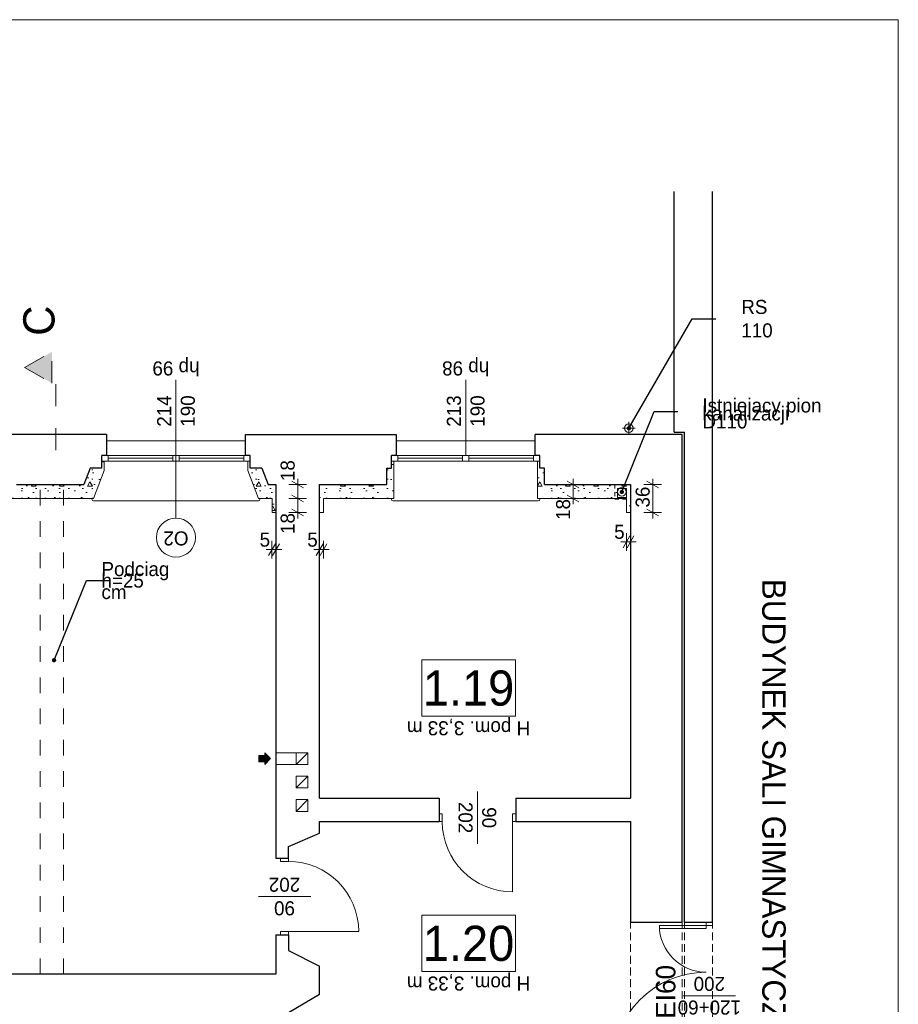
# Model space of a CAD drawing. Extents: x -145259 to -66341, y -2316 to 227384.
# Tile 66 of 141: x -81510 to -70259, y 94379 to 106984. Entities that reach past the tile are written whole.
import ezdxf

# ---------------------------------------------------------------- set-up
doc = ezdxf.new("R2010")
doc.units = 0
doc.header["$MEASUREMENT"] = 0
for name, pattern in [('Dashed', [564.444447, 282.222223, -282.222223]), ('Hidden Line', [100, 50, -50]), ('Krawędzie ukryte', [150, 100, -50]), ('Przerywana', [400, 200, -200])]:
    doc.linetypes.add(name, pattern=pattern)
for name, color, linetype in [('Arch ocieplenie', 7, 'Continuous'), ('Arch wymiary', 7, 'Continuous'), ('Arch ściany działowe', 7, 'Continuous')]:
    doc.layers.add(name, color=color, linetype=linetype)
for name, color, linetype, lineweight in [('Arch ocieplenie_Nr_Pióra__21', 7, 'Continuous', 13), ('Arch opisy okien_Nr_Pióra__21', 7, 'Continuous', 13), ('Arch opisy_Nr_Pióra__1', 7, 'Continuous', 25), ('Arch opisy_Nr_Pióra__21', 7, 'Continuous', 13), ('arch przekroje_Nr_Pióra__21', 7, 'Continuous', 13), ('arch przekroje_Nr_Pióra__5', 7, 'Continuous', 13), ('ARCH TABELA_Nr_Pióra__21', 7, 'Continuous', 13), ('Arch wymiary_Nr_Pióra__21', 7, 'Continuous', 13), ('Arch wymiary_Nr_Pióra__5', 7, 'Continuous', 13), ('Arch ściany działowe_Nr_Pióra__5', 7, 'Continuous', 13), ('Inwent kominy_Nr_Pióra__21', 7, 'Continuous', 13), ('INWENT ODWODNIENIE_Nr_Pióra__21', 7, 'Continuous', 13), ('INWENT OPISY_Nr_Pióra__21', 7, 'Continuous', 13), ('INWENT STROPY_Nr_Pióra__21', 7, 'Continuous', 13), ('INWENT. DRZWI_Nr_Pióra__21', 7, 'Continuous', 13), ('INWENT. OKNA_Nr_Pióra__21', 7, 'Continuous', 13), ('INWENT.ŚCIANY_Nr_Pióra__1', 7, 'Continuous', 25), ('INWENT.ŚCIANY_Nr_Pióra__21', 7, 'Continuous', 13)]:
    doc.layers.add(name, color=color, linetype=linetype, lineweight=lineweight)
doc.layers.add('INWENT kanalizacja_Nr_Pióra__118', color=7, linetype='Continuous', lineweight=13, true_color=0x573938)
doc.layers.add('INWENT.ŚCIANY_Nr_Pióra__2', color=7, linetype='Continuous', lineweight=13, true_color=0x7f7f7f)
doc.styles.add('GENERATED_STYLE_1', font='txt')
doc.styles.add('GENERATED_STYLE_4', font='txt')
doc.styles.add('GENERATED_STYLE_5', font='txt')
doc.styles.add('GENERATED_STYLE_6', font='txt')
doc.styles.add('GENERATED_STYLE_7', font='txt')
doc.styles.add('GENERATED_STYLE_8', font='txt')
doc.dimstyles.new('GENERATED_STYLE__1', dxfattribs={"dimtxt": 179.999995, "dimasz": 114, "dimexe": 0.18, "dimexo": 0, "dimgap": 0.09, "dimtad": 1, "dimdec": 0, "dimlfac": 0.1, "dimzin": 0, "dimdsep": 46, "dimtxsty": 'GENERATED_STYLE_1', "dimblk": 'ARROWHEAD_2', "dimblk1": 'ARROWHEAD_2', "dimblk2": 'ARROWHEAD_2', "dimcen": 0.09, "dimclrd": 7, "dimclre": 7, "dimclrt": 7, "dimazin": 0, "dimtfac": 1, "dimtdec": 4, "dimtmove": 0, "dimatfit": 3, "dimfxl": 0, "dimtolj": 1, "dimtzin": 0, "dimarcsym": 0})
doc.dimstyles.new('GENERATED_STYLE__2', dxfattribs={"dimtxt": 179.999995, "dimasz": 114, "dimexe": 0.18, "dimexo": 0, "dimgap": 0.09, "dimtad": 1, "dimtih": 1, "dimtoh": 1, "dimdec": 0, "dimlfac": 0.1, "dimzin": 0, "dimdsep": 46, "dimtxsty": 'GENERATED_STYLE_1', "dimblk": 'ARROWHEAD_2', "dimblk1": 'ARROWHEAD_2', "dimblk2": 'ARROWHEAD_2', "dimcen": 0.09, "dimclrd": 7, "dimclre": 7, "dimclrt": 7, "dimazin": 0, "dimtfac": 1, "dimtdec": 4, "dimtmove": 0, "dimatfit": 3, "dimfxl": 0, "dimtolj": 1, "dimtzin": 0, "dimarcsym": 0})
doc.dimstyles.new('GENERATED_STYLE__9', dxfattribs={"dimtxt": 0.18, "dimasz": 109.44, "dimexe": 0.18, "dimexo": 0.0625, "dimgap": 0.09, "dimtad": 0, "dimtih": 1, "dimtoh": 1, "dimdec": 4, "dimzin": 0, "dimdsep": 46, "dimcen": 0.09, "dimadec": 0, "dimazin": 0, "dimtfac": 1, "dimtdec": 4, "dimtmove": 0, "dimatfit": 3, "dimldrblk": 'ARROWHEAD_11', "dimfxl": 0, "dimtolj": 1, "dimtzin": 0, "dimarcsym": 0})
pattern_1 = [(0, (0, 0), (0, 623.5383), [60, -300]), (0, (180, 311.8), (0, 623.5383), [60, -300]), (60, (0, 0), (-540, 311.7692), [60, -300]), (60, (360, 0), (-540, 311.7692), [60, -300]), (120, (60, 0), (540, 311.7692), [60, -300]), (120, (420, 0), (540, 311.7692), [60, -300]), (0, (0, 60), (0, 120), [0, -120, 0, -180.00001]), (45, (60, 60), (-84.85282, 84.85282), [0, -90, 0, -150.00001])]

# ---------------------------------------------------------------- blocks, each defined once
blk = doc.blocks.new('Ściana_259', base_point=(-78229, 101034))
at = {"layer": 'Arch ocieplenie_Nr_Pióra__21', "linetype": 'Continuous'}
h = blk.add_hatch(dxfattribs=at)
h.set_pattern_fill('Structural_Concrete', color=256, style=0, pattern_type=2)
h.set_pattern_definition(pattern_1)
h.paths.add_polyline_path([(-78229, 101034), (-78329, 101034), (-78453, 100854), (-78279, 100854)], flags=0)
for p, q in [((-78229, 101034), (-78329, 101034)), ((-78453, 100854), (-78279, 100854))]:
    blk.add_line(p, q, dxfattribs=at)
blk = doc.blocks.new('Ściana_260', base_point=(-78329, 101034))
at = {"layer": 'Arch ocieplenie_Nr_Pióra__21', "linetype": 'Continuous'}
h = blk.add_hatch(dxfattribs=at)
h.set_pattern_fill('Structural_Concrete', color=256, style=0, pattern_type=2)
h.set_pattern_definition(pattern_1)
h.paths.add_polyline_path([(-78329, 101034), (-78409, 101244), (-78590, 101214), (-78453, 100854)], flags=0)
for p, q in [((-78329, 101034), (-78409, 101244)), ((-78590, 101214), (-78453, 100854))]:
    blk.add_line(p, q, dxfattribs=at)
blk = doc.blocks.new('Ściana_261', base_point=(-78409, 101244))
at = {"layer": 'Arch ocieplenie_Nr_Pióra__21', "linetype": 'Continuous'}
h = blk.add_hatch(dxfattribs=at)
h.set_pattern_fill('Structural_Concrete', color=256, style=0, pattern_type=2)
h.set_pattern_definition(pattern_1)
h.paths.add_polyline_path([(-78409, 101244), (-78559, 101244), (-78589, 101214), (-78590, 101214)], flags=0)
for p, q in [((-78409, 101244), (-78559, 101244)), ((-78589, 101214), (-78590, 101214))]:
    blk.add_line(p, q, dxfattribs=at)
blk = doc.blocks.new('Ściana_262', base_point=(-78559, 101244))
at = {"layer": 'Arch ocieplenie_Nr_Pióra__21', "linetype": 'Continuous'}
h = blk.add_hatch(dxfattribs=at)
h.set_pattern_fill('Structural_Concrete', color=256, style=0, pattern_type=2)
h.set_pattern_definition(pattern_1)
h.paths.add_polyline_path([(-78559, 101244), (-78559, 101334), (-78589, 101334), (-78589, 101214)], flags=0)
for p, q in [((-78559, 101334), (-78589, 101334)), ((-78589, 101334), (-78589, 101214)), ((-78559, 101244), (-78559, 101334))]:
    blk.add_line(p, q, dxfattribs=at)
blk = doc.blocks.new('Ściana_263', base_point=(-81119, 101034))
at = {"layer": 'Arch ocieplenie_Nr_Pióra__21', "linetype": 'Continuous'}
h = blk.add_hatch(dxfattribs=at)
h.set_pattern_fill('Structural_Concrete', color=256, style=0, pattern_type=2)
h.set_pattern_definition(pattern_1)
h.paths.add_polyline_path([(-81119, 100854), (-80565, 100854), (-80689, 101034), (-81119, 101034)], flags=0)
for p, q in [((-80689, 101034), (-81119, 101034)), ((-81119, 100854), (-80565, 100854))]:
    blk.add_line(p, q, dxfattribs=at)
blk = doc.blocks.new('Ściana_264', base_point=(-80689, 101034))
at = {"layer": 'Arch ocieplenie_Nr_Pióra__21', "linetype": 'Continuous'}
h = blk.add_hatch(dxfattribs=at)
h.set_pattern_fill('Structural_Concrete', color=256, style=0, pattern_type=2)
h.set_pattern_definition(pattern_1)
h.paths.add_polyline_path([(-80565, 100854), (-80428, 101214), (-80609, 101244), (-80689, 101034)], flags=0)
for p, q in [((-80609, 101244), (-80689, 101034)), ((-80565, 100854), (-80428, 101214))]:
    blk.add_line(p, q, dxfattribs=at)
blk = doc.blocks.new('Ściana_265', base_point=(-80609, 101244))
at = {"layer": 'Arch ocieplenie_Nr_Pióra__21', "linetype": 'Continuous'}
h = blk.add_hatch(dxfattribs=at)
h.set_pattern_fill('Structural_Concrete', color=256, style=0, pattern_type=2)
h.set_pattern_definition(pattern_1)
h.paths.add_polyline_path([(-80428, 101214), (-80429, 101214), (-80459, 101244), (-80609, 101244)], flags=0)
for p, q in [((-80459, 101244), (-80609, 101244)), ((-80428, 101214), (-80429, 101214))]:
    blk.add_line(p, q, dxfattribs=at)
blk = doc.blocks.new('Ściana_266', base_point=(-80459, 101244))
at = {"layer": 'Arch ocieplenie_Nr_Pióra__21', "linetype": 'Continuous'}
h = blk.add_hatch(dxfattribs=at)
h.set_pattern_fill('Structural_Concrete', color=256, style=0, pattern_type=2)
h.set_pattern_definition(pattern_1)
h.paths.add_polyline_path([(-80429, 101214), (-80429, 101334), (-80459, 101334), (-80459, 101244)], flags=0)
for p, q in [((-80429, 101334), (-80459, 101334)), ((-80459, 101334), (-80459, 101244)), ((-80429, 101214), (-80429, 101334))]:
    blk.add_line(p, q, dxfattribs=at)
blk = doc.blocks.new('Ściana_267', base_point=(-81119, 101034))
at = {"layer": 'Arch ocieplenie_Nr_Pióra__21', "linetype": 'Continuous'}
h = blk.add_hatch(dxfattribs=at)
h.set_pattern_fill('Structural_Concrete', color=256, style=0, pattern_type=2)
h.set_pattern_definition(pattern_1)
h.paths.add_polyline_path([(-81119, 101034), (-81549, 101034), (-81673, 100854), (-81119, 100854)], flags=0)
for p, q in [((-81119, 101034), (-81549, 101034)), ((-81673, 100854), (-81119, 100854))]:
    blk.add_line(p, q, dxfattribs=at)
blk = doc.blocks.new('Ściana_284', base_point=(-78229, 101034))
at = {"layer": 'Arch ocieplenie_Nr_Pióra__21', "linetype": 'Continuous'}
h = blk.add_hatch(dxfattribs=at)
h.set_pattern_fill('Structural_Concrete', color=256, style=0, pattern_type=2)
h.set_pattern_definition(pattern_1)
h.paths.add_polyline_path([(-78279, 100854), (-78279, 100674), (-78229, 100674), (-78229, 101034)], flags=0)
for p, q in [((-78229, 100674), (-78229, 101034)), ((-78279, 100854), (-78279, 100674)), ((-78279, 100674), (-78229, 100674))]:
    blk.add_line(p, q, dxfattribs=at)
blk = doc.blocks.new('Ściana_285', base_point=(-77669, 101034))
at = {"layer": 'Arch ocieplenie_Nr_Pióra__21', "linetype": 'Continuous'}
h = blk.add_hatch(dxfattribs=at)
h.set_pattern_fill('Structural_Concrete', color=256, style=0, pattern_type=2)
h.set_pattern_definition(pattern_1)
h.paths.add_polyline_path([(-77669, 101034), (-77669, 100674), (-77619, 100674), (-77619, 100854)], flags=0)
for p, q in [((-77669, 101034), (-77669, 100674)), ((-77619, 100674), (-77619, 100854)), ((-77669, 100674), (-77619, 100674))]:
    blk.add_line(p, q, dxfattribs=at)
blk = doc.blocks.new('Ściana_286', base_point=(-74849, 101244))
at = {"layer": 'Arch ocieplenie_Nr_Pióra__21', "linetype": 'Continuous'}
h = blk.add_hatch(dxfattribs=at)
h.set_pattern_fill('Structural_Concrete', color=256, style=0, pattern_type=2)
h.set_pattern_definition(pattern_1)
h.paths.add_polyline_path([(-74849, 101244), (-74849, 101334), (-74879, 101334), (-74879, 101244)], flags=0)
for p, q in [((-74849, 101334), (-74879, 101334)), ((-74879, 101334), (-74879, 101244)), ((-74849, 101244), (-74849, 101334))]:
    blk.add_line(p, q, dxfattribs=at)
blk = doc.blocks.new('Ściana_287', base_point=(-74849, 101034))
at = {"layer": 'Arch ocieplenie_Nr_Pióra__21', "linetype": 'Continuous'}
h = blk.add_hatch(dxfattribs=at)
h.set_pattern_fill('Structural_Concrete', color=256, style=0, pattern_type=2)
h.set_pattern_definition(pattern_1)
h.paths.add_polyline_path([(-74789, 101034), (-74789, 101244), (-74879, 101244), (-74879, 100854)], flags=0)
for p, q in [((-74879, 101244), (-74879, 100854)), ((-74789, 101244), (-74849, 101244)), ((-74789, 101034), (-74789, 101244))]:
    blk.add_line(p, q, dxfattribs=at)
blk = doc.blocks.new('Ściana_288', base_point=(-73854, 101034))
at = {"layer": 'Arch ocieplenie_Nr_Pióra__21', "linetype": 'Continuous'}
h = blk.add_hatch(dxfattribs=at)
h.set_pattern_fill('Structural_Concrete', color=256, style=0, pattern_type=2)
h.set_pattern_definition(pattern_1)
h.paths.add_polyline_path([(-73854, 101034), (-74789, 101034), (-74879, 100854), (-73854, 100854)], flags=0)
for p, q in [((-73854, 101034), (-74789, 101034)), ((-73854, 100854), (-73854, 100984)), ((-74879, 100854), (-73854, 100854))]:
    blk.add_line(p, q, dxfattribs=at)
blk = doc.blocks.new('Ściana_289', base_point=(-76749, 101244))
at = {"layer": 'Arch ocieplenie_Nr_Pióra__21', "linetype": 'Continuous'}
h = blk.add_hatch(dxfattribs=at)
h.set_pattern_fill('Structural_Concrete', color=256, style=0, pattern_type=2)
h.set_pattern_definition(pattern_1)
h.paths.add_polyline_path([(-76719, 101244), (-76719, 101334), (-76749, 101334), (-76749, 101244)], flags=0)
for p, q in [((-76719, 101334), (-76749, 101334)), ((-76749, 101334), (-76749, 101244)), ((-76719, 101244), (-76719, 101334))]:
    blk.add_line(p, q, dxfattribs=at)
blk = doc.blocks.new('Ściana_290', base_point=(-76749, 101034))
at = {"layer": 'Arch ocieplenie_Nr_Pióra__21', "linetype": 'Continuous'}
h = blk.add_hatch(dxfattribs=at)
h.set_pattern_fill('Structural_Concrete', color=256, style=0, pattern_type=2)
h.set_pattern_definition(pattern_1)
h.paths.add_polyline_path([(-76719, 100854), (-76719, 101244), (-76809, 101244), (-76809, 101034)], flags=0)
for p, q in [((-76749, 101244), (-76809, 101244)), ((-76809, 101244), (-76809, 101034)), ((-76719, 100854), (-76719, 101244))]:
    blk.add_line(p, q, dxfattribs=at)
blk = doc.blocks.new('Ściana_291', base_point=(-76749, 101034))
at = {"layer": 'Arch ocieplenie_Nr_Pióra__21', "linetype": 'Continuous'}
h = blk.add_hatch(dxfattribs=at)
h.set_pattern_fill('Structural_Concrete', color=256, style=0, pattern_type=2)
h.set_pattern_definition(pattern_1)
h.paths.add_polyline_path([(-76809, 101034), (-77669, 101034), (-77619, 100854), (-76719, 100854)], flags=0)
for p, q in [((-76809, 101034), (-77669, 101034)), ((-77619, 100854), (-76719, 100854))]:
    blk.add_line(p, q, dxfattribs=at)
blk = doc.blocks.new('Ściana_395', base_point=(-73689, 101034))
at = {"layer": 'Arch ocieplenie_Nr_Pióra__21', "linetype": 'Continuous'}
h = blk.add_hatch(dxfattribs=at)
h.set_pattern_fill('Structural_Concrete', color=256, style=0, pattern_type=2)
h.set_pattern_definition(pattern_1)
h.paths.add_polyline_path([(-73689, 101034), (-73854, 101034), (-73854, 100984), (-73739, 100984)], flags=0)
for p, q in [((-73689, 101034), (-73854, 101034)), ((-73854, 100984), (-73739, 100984))]:
    blk.add_line(p, q, dxfattribs=at)
blk = doc.blocks.new('Ściana_396', base_point=(-73689, 101034))
at = {"layer": 'Arch ocieplenie_Nr_Pióra__21', "linetype": 'Continuous'}
h = blk.add_hatch(dxfattribs=at)
h.set_pattern_fill('Structural_Concrete', color=256, style=0, pattern_type=2)
h.set_pattern_definition(pattern_1)
h.paths.add_polyline_path([(-73739, 100984), (-73739, 100674), (-73689, 100674), (-73689, 101034)], flags=0)
for p, q in [((-73739, 100984), (-73739, 100674)), ((-73689, 100674), (-73689, 101034)), ((-73739, 100674), (-73689, 100674))]:
    blk.add_line(p, q, dxfattribs=at)
blk = doc.blocks.new('Ściana_397', base_point=(-73739, 100854))
at = {"layer": 'Arch ściany działowe_Nr_Pióra__5', "linetype": 'Continuous'}
for p, q in [((-73739, 100866), (-73854, 100866)), ((-73854, 100866), (-73854, 100854)), ((-73854, 100854), (-73739, 100854)), ((-73739, 100854), (-73739, 100866))]:
    blk.add_line(p, q, dxfattribs=at)
blk = doc.blocks.new('*D1349')
at = {"layer": 'Arch wymiary_Nr_Pióra__5', "linetype": 'Continuous'}
for p, q in [((-73404, 101034), (-73404, 101107)), ((-73292, 101034), (-73517, 101034)), ((-73329, 100990), (-73479, 101077)), ((-73404, 100674), (-73404, 101034)), ((-73479, 100717), (-73329, 100630)), ((-73292, 100674), (-73517, 100674)), ((-73404, 100600), (-73404, 100674))]:
    blk.add_line(p, q, dxfattribs=at)
at = {"layer": 'Arch wymiary_Nr_Pióra__21', "insert": (-73440, 100738), "char_height": 180, "attachment_point": 7, "rotation": 90, "style": 'GENERATED_STYLE_1'}
blk.add_mtext('{36}', dxfattribs=at)
blk = doc.blocks.new('ARROWHEAD_2')
at = {"color": 0, "linetype": 'Continuous', "lineweight": 0}
for p, q in [((0, 0), (-1, 0)), ((-0.38, -0.66), (0.38, 0.66))]:
    blk.add_line(p, q, dxfattribs=at)
blk = doc.blocks.new('*D1350')
at = {"layer": 'Arch wymiary_Nr_Pióra__5', "linetype": 'Continuous'}
for p, q in [((-73782, 100224), (-73695, 100374)), ((-73739, 100186), (-73739, 100411)), ((-73645, 100374), (-73732, 100224)), ((-73689, 100186), (-73689, 100411)), ((-73812, 100299), (-73739, 100299)), ((-73739, 100299), (-73689, 100299)), ((-73689, 100299), (-73615, 100299))]:
    blk.add_line(p, q, dxfattribs=at)
at = {"layer": 'Arch wymiary_Nr_Pióra__21', "insert": (-73897, 100335), "char_height": 180, "attachment_point": 7, "style": 'GENERATED_STYLE_1'}
blk.add_mtext('{5}', dxfattribs=at)
blk = doc.blocks.new('*D1351')
at = {"layer": 'Arch wymiary_Nr_Pióra__5', "linetype": 'Continuous'}
for p, q in [((-74423, 101034), (-74423, 101107)), ((-74311, 101034), (-74536, 101034)), ((-74348, 100990), (-74498, 101077)), ((-74423, 100854), (-74423, 101034)), ((-74311, 100854), (-74536, 100854)), ((-74498, 100897), (-74348, 100810)), ((-74423, 100780), (-74423, 100854))]:
    blk.add_line(p, q, dxfattribs=at)
at = {"layer": 'Arch wymiary_Nr_Pióra__21', "insert": (-74459, 100580), "char_height": 180, "attachment_point": 7, "rotation": 90, "style": 'GENERATED_STYLE_1'}
blk.add_mtext('{18}', dxfattribs=at)
blk = doc.blocks.new('*D1352')
at = {"layer": 'Arch wymiary_Nr_Pióra__5', "linetype": 'Continuous'}
for p, q in [((-77838, 100854), (-78063, 100854)), ((-78025, 100897), (-77875, 100810)), ((-77950, 100674), (-77950, 100854)), ((-78025, 100717), (-77875, 100630)), ((-77838, 100674), (-78063, 100674)), ((-77950, 100600), (-77950, 100674))]:
    blk.add_line(p, q, dxfattribs=at)
at = {"layer": 'Arch wymiary_Nr_Pióra__21', "char_height": 180, "attachment_point": 7, "rotation": 90, "style": 'GENERATED_STYLE_1'}
for insert in [(-77986, 101077), (-77986, 100400)]:
    blk.add_mtext('{18}', dxfattribs=dict(at, insert=insert))
blk = doc.blocks.new('*D1353')
at = {"layer": 'Arch wymiary_Nr_Pióra__5', "linetype": 'Continuous'}
for p, q in [((-77950, 101034), (-77950, 101107)), ((-77838, 101034), (-78063, 101034)), ((-77875, 100990), (-78025, 101077)), ((-77950, 100854), (-77950, 101034)), ((-77838, 100854), (-78063, 100854)), ((-78025, 100897), (-77875, 100810))]:
    blk.add_line(p, q, dxfattribs=at)
at = {"layer": 'Arch wymiary_Nr_Pióra__21', "char_height": 180, "attachment_point": 7, "rotation": 90, "style": 'GENERATED_STYLE_1'}
for insert in [(-77986, 101077), (-77986, 100400)]:
    blk.add_mtext('{18}', dxfattribs=dict(at, insert=insert))
blk = doc.blocks.new('*D1356')
at = {"layer": 'Arch wymiary_Nr_Pióra__5', "linetype": 'Continuous'}
for p, q in [((-77712, 100124), (-77625, 100274)), ((-77669, 100086), (-77669, 100311)), ((-77575, 100274), (-77662, 100124)), ((-77619, 100086), (-77619, 100311)), ((-77742, 100199), (-77669, 100199)), ((-77669, 100199), (-77619, 100199)), ((-77619, 100199), (-77545, 100199))]:
    blk.add_line(p, q, dxfattribs=at)
at = {"layer": 'Arch wymiary_Nr_Pióra__21', "insert": (-77827, 100235), "char_height": 180, "attachment_point": 7, "style": 'GENERATED_STYLE_1'}
blk.add_mtext('{5}', dxfattribs=at)
blk = doc.blocks.new('*D1357')
at = {"layer": 'Arch wymiary_Nr_Pióra__5', "linetype": 'Continuous'}
for p, q in [((-78322, 100124), (-78235, 100274)), ((-78279, 100086), (-78279, 100311)), ((-78185, 100274), (-78272, 100124)), ((-78229, 100086), (-78229, 100311)), ((-78352, 100199), (-78279, 100199)), ((-78279, 100199), (-78229, 100199)), ((-78229, 100199), (-78155, 100199))]:
    blk.add_line(p, q, dxfattribs=at)
at = {"layer": 'Arch wymiary_Nr_Pióra__21', "insert": (-78437, 100235), "char_height": 180, "attachment_point": 7, "style": 'GENERATED_STYLE_1'}
blk.add_mtext('{5}', dxfattribs=at)
blk = doc.blocks.new('ARROWHEAD_11')
at = {"color": 0, "linetype": 'Continuous', "lineweight": 0}
blk.add_line((0, 0), (-1, 0), dxfattribs=at)
at = {"color": 0, "linetype": 'Continuous', "lineweight": 0, "const_width": 0.25, "flags": 128}
blk.add_lwpolyline([(-0.125, 0, 1), (0.125, 0, 1)], format="xyb", close=True, dxfattribs=at)

msp = doc.modelspace()

# ---------------------------------------------------------------- hatches: boundary and pattern name
at = {"layer": 'arch przekroje_Nr_Pióra__5', "linetype": 'Continuous'}
msp.add_hatch(color=256, dxfattribs=at).paths.add_polyline_path([(-81096.9, 102730.1), (-81096.9, 102330.1), (-81446.9, 102530.1)], flags=0)
at = {"layer": 'Inwent kominy_Nr_Pióra__21', "linetype": 'Continuous'}
msp.add_hatch(color=256, dxfattribs=at).paths.add_polyline_path([(-78368.7, 97448.6), (-78368.7, 97483.6), (-78448.7, 97483.6), (-78448.7, 97563.6), (-78368.7, 97563.6), (-78368.7, 97598.6), (-78298.7, 97523.6)], flags=0)

# ---------------------------------------------------------------- linework, layer by layer
at = {"layer": 'Arch opisy okien_Nr_Pióra__21', "linetype": 'Continuous'}
msp.add_circle((-79508.7, 100353.6), 250, dxfattribs=at)
at = {"layer": 'Arch opisy_Nr_Pióra__21', "linetype": 'Continuous'}
for p, q in [((-75162.4, 98788.6), (-76362.4, 98788.6)), ((-76362.4, 98788.6), (-76362.4, 98068.6)), ((-75162.4, 98068.6), (-75162.4, 98788.6)), ((-76362.4, 98068.6), (-75162.4, 98068.6)), ((-75162.4, 95520.5), (-76362.4, 95520.5)), ((-76362.4, 95520.5), (-76362.4, 94800.5)), ((-75162.4, 94800.5), (-75162.4, 95520.5)), ((-76362.4, 94800.5), (-75162.4, 94800.5))]:
    msp.add_line(p, q, dxfattribs=at)
at = {"layer": 'arch przekroje_Nr_Pióra__5', "linetype": 'Dashed'}
for p, q in [((-81446.9, 102530.1), (-81096.9, 102730.1)), ((-81096.9, 102330.1), (-81096.9, 102730.1)), ((-81446.9, 102530.1), (-81096.9, 102330.1)), ((-81046.9, 101472.1), (-81046.9, 102530.1))]:
    msp.add_line(p, q, dxfattribs=at)
at = {"layer": 'ARCH TABELA_Nr_Pióra__21', "linetype": 'Continuous'}
for p, q in [((-145258.7, 106983.6), (-70258.7, 106983.6)), ((-70258.7, 106983.6), (-70258.7, 77283.6))]:
    msp.add_line(p, q, dxfattribs=at)
at = {"layer": 'INWENT kanalizacja_Nr_Pióra__118', "linetype": 'Continuous'}
msp.add_circle((-73798.7, 100938.6), 55, dxfattribs=at)
at = {"layer": 'Inwent kominy_Nr_Pióra__21', "linetype": 'Continuous'}
for p, q in [((-78448.7, 97483.6), (-78448.7, 97563.6)), ((-78448.7, 97563.6), (-78368.7, 97563.6)), ((-78298.7, 97523.6), (-78368.7, 97598.6)), ((-78368.7, 97563.6), (-78368.7, 97598.6)), ((-77968.7, 97598.6), (-78228.7, 97598.6)), ((-77818.7, 97598.6), (-77968.7, 97598.6)), ((-77968.7, 97598.6), (-77968.7, 97448.6)), ((-77968.7, 97448.6), (-77818.7, 97598.6)), ((-77818.7, 97448.6), (-77818.7, 97598.6)), ((-78368.7, 97483.6), (-78448.7, 97483.6)), ((-78298.7, 97523.6), (-78368.7, 97448.6)), ((-78368.7, 97483.6), (-78368.7, 97448.6)), ((-77968.7, 97448.6), (-78228.7, 97448.6)), ((-77968.7, 97448.6), (-77818.7, 97448.6)), ((-77818.7, 97298.6), (-77968.7, 97298.6)), ((-77968.7, 97298.6), (-77968.7, 97148.6)), ((-77968.7, 97148.6), (-77818.7, 97298.6)), ((-77818.7, 97148.6), (-77818.7, 97298.6)), ((-77968.7, 97148.6), (-77818.7, 97148.6)), ((-77818.7, 96998.6), (-77968.7, 96998.6)), ((-77968.7, 96998.6), (-77968.7, 96848.6)), ((-77968.7, 96848.6), (-77818.7, 96998.6)), ((-77818.7, 96848.6), (-77818.7, 96998.6)), ((-77968.7, 96848.6), (-77818.7, 96848.6))]:
    msp.add_line(p, q, dxfattribs=at)
at = {"layer": 'INWENT ODWODNIENIE_Nr_Pióra__21', "linetype": 'Continuous'}
for p, q in [((-73628.7, 101753.6), (-73788.7, 101753.6)), ((-73708.7, 101673.6), (-73708.7, 101833.6))]:
    msp.add_line(p, q, dxfattribs=at)
msp.add_circle((-73708.7, 101753.6), 55, dxfattribs=at)
at = {"layer": 'INWENT OPISY_Nr_Pióra__21', "linetype": 'Continuous'}
for p, q in [((-79508.7, 100603.6), (-79508.7, 102373.6)), ((-75798.7, 101403.6), (-75798.7, 102373.6)), ((-75648.7, 96433.6), (-75648.7, 97103.6)), ((-77783.7, 95758.6), (-78453.7, 95758.6)), ((-72343.7, 94488.6), (-73013.7, 94488.6))]:
    msp.add_line(p, q, dxfattribs=at)
at = {"layer": 'INWENT STROPY_Nr_Pióra__21', "linetype": 'Przerywana'}
for p, q in [((-81248.7, 94763.6), (-81248.7, 101033.6)), ((-80948.7, 94763.6), (-80948.7, 101033.6))]:
    msp.add_line(p, q, dxfattribs=at)
at = {"layer": 'INWENT. DRZWI_Nr_Pióra__21', "linetype": 'Continuous'}
for p, q in [((-76098.7, 96818.6), (-76138.7, 96818.6)), ((-76098.7, 96718.6), (-76098.7, 96818.6)), ((-75198.7, 96718.6), (-75198.7, 96818.6)), ((-75198.7, 96818.6), (-75158.7, 96818.6)), ((-76098.7, 96718.6), (-76138.7, 96718.6)), ((-75198.7, 96718.6), (-75198.7, 95818.6)), ((-75198.7, 96718.6), (-75158.7, 96718.6)), ((-78168.7, 96208.6), (-78168.7, 96248.6)), ((-78068.7, 96208.6), (-78168.7, 96208.6)), ((-78068.7, 96208.6), (-78068.7, 96248.6)), ((-72718.7, 95388.6), (-72718.7, 95428.6)), ((-72638.7, 95388.6), (-72638.7, 95428.6)), ((-78068.7, 95308.6), (-78168.7, 95308.6)), ((-78168.7, 95308.6), (-78168.7, 95268.6)), ((-78068.7, 95308.6), (-77168.7, 95308.6)), ((-78068.7, 95308.6), (-78068.7, 95268.6)), ((-72718.7, 95388.6), (-73318.7, 95388.6)), ((-73318.7, 95388.6), (-73318.7, 95348.6)), ((-73318.7, 95348.6), (-72718.7, 95348.6)), ((-72718.7, 95348.6), (-72718.7, 95388.6)), ((-72718.7, 95388.6), (-72638.7, 95388.6))]:
    msp.add_line(p, q, dxfattribs=at)
for centre, radius, start, end in [((-75198.7, 96718.6), 900, 180, 270), ((-78068.7, 95308.6), 900, 0, 90), ((-72718.7, 95388.6), 600, 180, 270), ((-72718.7, 93588.6), 1200, 90, 180)]:
    msp.add_arc(centre, radius, start, end, dxfattribs=at)
at = {"layer": 'INWENT. OKNA_Nr_Pióra__21', "linetype": 'Continuous'}
for p, q in [((-80458.7, 101403.6), (-78558.7, 101403.6)), ((-80378.7, 101333.6), (-80378.7, 101403.6)), ((-79548.7, 101368.6), (-80378.7, 101368.6)), ((-79548.7, 101333.6), (-79548.7, 101403.6)), ((-79468.7, 101333.6), (-79468.7, 101403.6)), ((-78638.7, 101368.6), (-79468.7, 101368.6)), ((-78638.7, 101333.6), (-78638.7, 101403.6)), ((-76748.7, 101403.6), (-74848.7, 101403.6)), ((-76668.7, 101333.6), (-76668.7, 101403.6)), ((-75838.7, 101368.6), (-76668.7, 101368.6)), ((-75838.7, 101333.6), (-75838.7, 101403.6)), ((-75758.7, 101333.6), (-75758.7, 101403.6)), ((-74928.7, 101368.6), (-75758.7, 101368.6)), ((-74928.7, 101333.6), (-74928.7, 101403.6)), ((-78558.7, 101333.6), (-80458.7, 101333.6)), ((-74848.7, 101333.6), (-76748.7, 101333.6)), ((-80584.7, 100843.6), (-80584.7, 100853.6)), ((-78432.8, 100843.6), (-78432.8, 100853.6)), ((-76748.7, 100843.6), (-76748.7, 100853.6)), ((-74848.7, 100843.6), (-74848.7, 100853.6)), ((-80564.7, 100823.6), (-78452.8, 100823.6)), ((-76728.7, 100823.6), (-74868.7, 100823.6))]:
    msp.add_line(p, q, dxfattribs=at)
for centre, start, end in [((-80564.7, 100843.6), 180, 270), ((-78452.8, 100843.6), 270, 0), ((-76728.7, 100843.6), 180, 270), ((-74868.7, 100843.6), 270, 0)]:
    msp.add_arc(centre, 20, start, end, dxfattribs=at)
at = {"layer": 'INWENT.ŚCIANY_Nr_Pióra__1', "linetype": 'Continuous'}
for p, q in [((-73128.7, 101703.6), (-73128.7, 104783.9)), ((-72638.7, 95428.6), (-72638.7, 104783.9)), ((-80398.7, 101673.6), (-81838.7, 101673.6)), ((-80398.7, 101673.6), (-80398.7, 101403.6)), ((-78618.7, 101403.6), (-78618.7, 101673.6)), ((-78618.7, 101673.6), (-76688.7, 101673.6)), ((-76688.7, 101673.6), (-76688.7, 101403.6)), ((-74908.7, 101403.6), (-74908.7, 101673.6)), ((-73028.7, 101673.6), (-74908.7, 101673.6)), ((-73128.7, 101703.6), (-72998.7, 101703.6)), ((-73028.7, 95428.6), (-73028.7, 101673.6)), ((-72998.7, 95428.6), (-72998.7, 101703.6)), ((-80458.7, 101243.6), (-80458.7, 101403.6)), ((-80398.7, 101403.6), (-80458.7, 101403.6)), ((-78558.7, 101403.6), (-78618.7, 101403.6)), ((-78558.7, 101243.6), (-78558.7, 101403.6)), ((-76748.7, 101243.6), (-76748.7, 101403.6)), ((-76688.7, 101403.6), (-76748.7, 101403.6)), ((-74848.7, 101403.6), (-74908.7, 101403.6)), ((-74848.7, 101243.6), (-74848.7, 101403.6)), ((-80608.7, 101243.6), (-80688.7, 101033.6)), ((-80458.7, 101243.6), (-80608.7, 101243.6)), ((-78408.7, 101243.6), (-78558.7, 101243.6)), ((-78408.7, 101243.6), (-78328.7, 101033.6)), ((-76808.7, 101033.6), (-76808.7, 101243.6)), ((-76808.7, 101243.6), (-76748.7, 101243.6)), ((-74788.7, 101243.6), (-74848.7, 101243.6)), ((-74788.7, 101033.6), (-74788.7, 101243.6)), ((-81548.7, 101033.6), (-80688.7, 101033.6)), ((-78328.7, 101033.6), (-78228.7, 101033.6)), ((-78228.7, 101033.6), (-78228.7, 96248.6)), ((-77668.7, 97018.6), (-77668.7, 101033.6)), ((-77668.7, 101033.6), (-76808.7, 101033.6)), ((-74788.7, 101033.6), (-73688.7, 101033.6)), ((-73688.7, 101033.6), (-73688.7, 97018.6)), ((-77668.7, 97018.6), (-76138.7, 97018.6)), ((-76138.7, 97018.6), (-76138.7, 96718.6)), ((-75158.7, 97018.6), (-75158.7, 96718.6)), ((-75158.7, 97018.6), (-73688.7, 97018.6)), ((-77668.7, 96568.6), (-77668.7, 96718.6)), ((-77668.7, 96718.6), (-76138.7, 96718.6)), ((-75158.7, 96718.6), (-73688.7, 96718.6)), ((-73688.7, 96718.6), (-73688.7, 95428.6)), ((-78068.7, 96398.6), (-77668.7, 96568.6)), ((-78068.7, 96248.6), (-78068.7, 96398.6)), ((-78228.7, 96248.6), (-78068.7, 96248.6)), ((-73688.7, 95428.6), (-73028.7, 95428.6)), ((-72998.7, 95428.6), (-72638.7, 95428.6)), ((-78228.7, 95268.6), (-78068.7, 95268.6)), ((-78228.7, 95268.6), (-78228.7, 94763.6)), ((-78068.7, 95268.6), (-78068.7, 95068.6)), ((-78068.7, 95068.6), (-77668.7, 94868.6)), ((-77668.7, 94508.6), (-77668.7, 94868.6)), ((-78228.7, 94763.6), (-85928.7, 94763.6)), ((-78068.7, 94273.6), (-77668.7, 94508.6))]:
    msp.add_line(p, q, dxfattribs=at)
at = {"layer": 'INWENT.ŚCIANY_Nr_Pióra__2', "linetype": 'Hidden Line'}
for p, q in [((-73888.7, 101033.6), (-73888.7, 100843.6)), ((-73888.7, 100843.6), (-73688.7, 100843.6))]:
    msp.add_line(p, q, dxfattribs=at)
at = {"layer": 'INWENT.ŚCIANY_Nr_Pióra__21', "linetype": 'Continuous'}
for p, q in [((-78618.7, 101593.6), (-80398.7, 101593.6)), ((-74908.7, 101593.6), (-76688.7, 101593.6))]:
    msp.add_line(p, q, dxfattribs=at)
at = {"layer": 'INWENT.ŚCIANY_Nr_Pióra__21', "linetype": 'Krawędzie ukryte'}
for p, q in [((-73688.7, 93548.6), (-73688.7, 95428.6)), ((-73028.7, 93548.6), (-73028.7, 95428.6)), ((-72998.7, 93548.6), (-72998.7, 95428.6)), ((-72638.7, 93548.6), (-72638.7, 95428.6))]:
    msp.add_line(p, q, dxfattribs=at)

# ---------------------------------------------------------------- block references
at = {"layer": 'Arch ocieplenie'}
for name, p in [('Ściana_264', (-80688.7, 101033.6)), ('Ściana_265', (-80608.7, 101243.6)), ('Ściana_266', (-80458.7, 101243.6)), ('Ściana_260', (-78328.7, 101033.6)), ('Ściana_261', (-78408.7, 101243.6)), ('Ściana_262', (-78558.7, 101243.6)), ('Ściana_290', (-76748.7, 101033.6)), ('Ściana_289', (-76748.7, 101243.6)), ('Ściana_286', (-74848.7, 101243.6)), ('Ściana_287', (-74848.7, 101033.6)), ('Ściana_267', (-81118.7, 101033.6)), ('Ściana_263', (-81118.7, 101033.6)), ('Ściana_259', (-78228.7, 101033.6)), ('Ściana_284', (-78228.7, 101033.6)), ('Ściana_285', (-77668.7, 101033.6)), ('Ściana_291', (-76748.7, 101033.6)), ('Ściana_288', (-73853.7, 101033.6)), ('Ściana_395', (-73688.7, 101033.6)), ('Ściana_396', (-73688.7, 101033.6))]:
    msp.add_blockref(name, p, dxfattribs=at)
at = {"layer": 'Arch ściany działowe'}
msp.add_blockref('Ściana_397', (-73738.7, 100853.6), dxfattribs=at)

# ---------------------------------------------------------------- texts
at = {"layer": 'Arch opisy okien_Nr_Pióra__21', "linetype": 'Continuous', "insert": (-79508.7, 100253.3), "char_height": 180, "attachment_point": 2, "rotation": 180, "style": 'GENERATED_STYLE_8'}
msp.add_mtext('{O2}', dxfattribs=at)
at = {"layer": 'Arch opisy_Nr_Pióra__1', "linetype": 'Continuous', "insert": (-71701.6, 96615.1), "char_height": 300, "attachment_point": 2, "rotation": 270, "style": 'GENERATED_STYLE_7'}
msp.add_mtext('{BUDYNEK SALI GIMNASTYCZNEJ}', dxfattribs=at)
at = {"layer": 'Arch opisy_Nr_Pióra__1', "linetype": 'Continuous', "char_height": 450, "attachment_point": 8, "style": 'GENERATED_STYLE_5'}
for s, insert in [('{1.19}', (-75762.4, 98195.7)), ('{1.20}', (-75762.4, 94927.9))]:
    msp.add_mtext(s, dxfattribs=dict(at, insert=insert))
at = {"layer": 'arch przekroje_Nr_Pióra__21', "linetype": 'Continuous', "insert": (-81464.1, 103130.1), "char_height": 400, "attachment_point": 2, "rotation": 90, "style": 'GENERATED_STYLE_8'}
msp.add_mtext('{C}', dxfattribs=at)
at = {"layer": 'INWENT OPISY_Nr_Pióra__21', "linetype": 'Continuous', "insert": (-72269.3, 103155.2), "char_height": 180, "width": 692.895, "attachment_point": 4, "style": 'GENERATED_STYLE_6'}
msp.add_mtext('{RS 110}', dxfattribs=at)
at = {"layer": 'INWENT OPISY_Nr_Pióra__21', "linetype": 'Continuous', "attachment_point": 2, "style": 'GENERATED_STYLE_7'}
for s, insert, char_height, rotation in [('{hp 99}', (-79508.7, 102429.3), 180, 180), ('{hp 98}', (-75798.7, 102429.3), 180, 180), ('{H pom. 3,33 m}', (-75762.4, 97822.7), 180, 180), ('{H pom. 3,33 m}', (-75762.4, 94554.6), 180, 180), ('{EI60}', (-73363.2, 94538.6), 250, 90)]:
    msp.add_mtext(s, dxfattribs=dict(at, insert=insert, char_height=char_height, rotation=rotation))
at = {"layer": 'INWENT OPISY_Nr_Pióra__21', "linetype": 'Continuous', "char_height": 180, "width": 1346.334, "attachment_point": 2, "style": 'GENERATED_STYLE_7'}
for s, insert, rotation, line_spacing_factor in [('{214\\P190}', (-79749.9, 101973.6), 90, 1.008452), ('{213\\P190}', (-76039.9, 101973.6), 90, 1.008452), ('{90\\P202}', (-75407.9, 96768.6), 270, 1.007146), ('{90\\P202}', (-78118.7, 95517.8), 180, 1.007146), ('{120+60\\P200}', (-72678.7, 94247.4), 180, 1.008452)]:
    msp.add_mtext(s, dxfattribs=dict(at, insert=insert, rotation=rotation, line_spacing_factor=line_spacing_factor))
at = {"layer": 'INWENT OPISY_Nr_Pióra__21', "linetype": 'Continuous', "char_height": 180, "attachment_point": 4, "style": 'GENERATED_STYLE_4'}
for s, insert, width, line_spacing_factor in [('{Istniejacy pion\\Pkanalizacji D110 }', (-72767.2, 101941.6), 1570.45, 0.340614), ('{Podciag\\Ph=25 cm}', (-80462.6, 99802.1), 803.012, 0.491192)]:
    msp.add_mtext(s, dxfattribs=dict(at, insert=insert, width=width, line_spacing_factor=line_spacing_factor))

# ---------------------------------------------------------------- dimensions: what is measured, and where the dimension line sits
at = {"layer": 'Arch wymiary', "linetype": 'Continuous'}
for base, p1, p2, picture, middle in [((-77950.3, 100673.6), (-77618.7, 100673.6), (-77208.7, 100853.6), '*D1352', (-78076.3, 100536.4)), ((-77950.3, 100673.6), (-77208.7, 100853.6), (-77208.7, 101033.6), '*D1353', (-78076.3, 101213.5)), ((-74423.3, 100853.6), (-74351.2, 100853.6), (-74351.2, 101033.6), '*D1351', (-74549.3, 100716.4)), ((-73404.4, 100673.6), (-73688.7, 100673.6), (-73688.7, 101033.6), '*D1349', (-73530.4, 100875))]:
    dim = msp.add_linear_dim(base=base, p1=p1, p2=p2, angle=90, dimstyle='GENERATED_STYLE__1', dxfattribs=at)
    dim.commit()
    dim.dimension.update_dxf_attribs({"geometry": picture, "text_midpoint": middle})
for base, p1, p2, picture, middle in [((-73738.7, 100298.8), (-73738.7, 100853.6), (-73688.7, 100853.6), '*D1350', (-73829, 100424.8)), ((-78278.7, 100198.8), (-78278.7, 100673.6), (-78228.7, 100673.6), '*D1357', (-78369, 100324.8)), ((-77668.7, 100198.8), (-77668.7, 100673.6), (-77618.7, 100673.6), '*D1356', (-77759, 100324.8))]:
    dim = msp.add_linear_dim(base=base, p1=p1, p2=p2, dimstyle='GENERATED_STYLE__2', dxfattribs=at)
    dim.commit()
    dim.dimension.update_dxf_attribs({"geometry": picture, "text_midpoint": middle})

# ---------------------------------------------------------------- leaders
at = {"layer": 'INWENT OPISY_Nr_Pióra__21', "linetype": 'Continuous', "annotation_type": 0, "has_hookline": 1, "hookline_direction": 1}
for points, text_width in [([(-73708.7, 101753.6), (-72900.1, 103154.2), (-72597, 103154.2)], 437.1), ([(-73798.7, 100938.6), (-73384.1, 101967.3), (-73081, 101967.3)], 1328.6), ([(-81069.7, 98783.9), (-80655, 99802.6), (-80351.9, 99802.6)], 985.7)]:
    msp.add_leader(points, dimstyle='GENERATED_STYLE__9', dxfattribs=dict(at, text_width=text_width))

doc.saveas('drawing.dxf')
